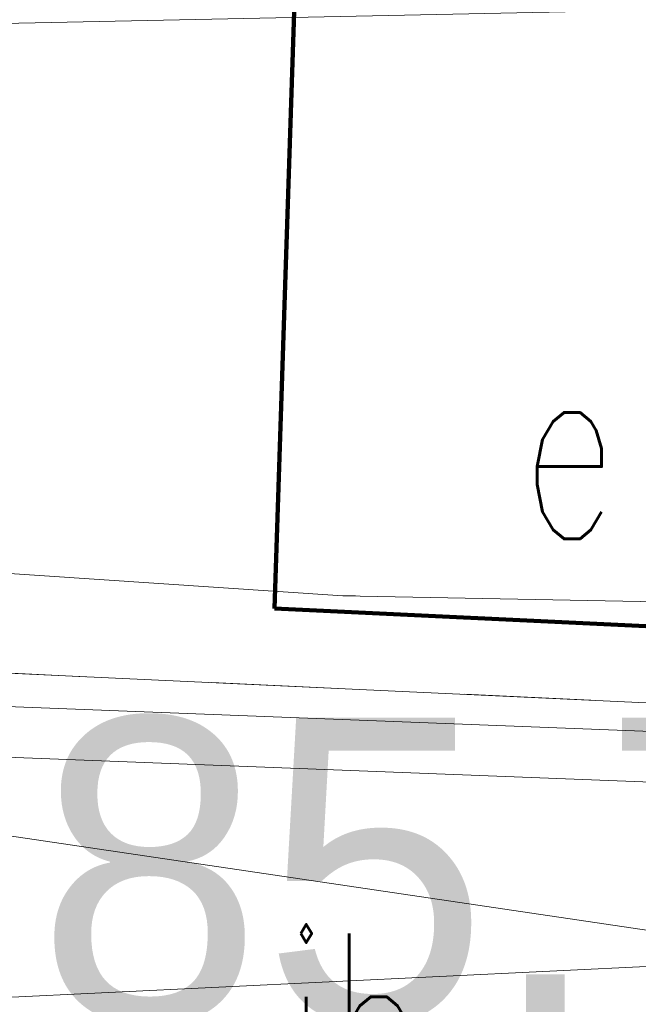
# Model space of a CAD drawing. Extents: x -134780 to 5540120, y 74663 to 5964901.
# Tile 38 of 84: x 5539575.53 to 5539577.98, y 5961349.55 to 5961353.44. Entities that reach past the tile are written whole.
import ezdxf
from ezdxf.lldxf.tags import DXFTag

# ---------------------------------------------------------------- set-up
doc = ezdxf.new("R2010")
doc.units = 0
doc.header["$MEASUREMENT"] = 0
doc.set_wipeout_variables(frame=1)
doc.linetypes.add('L_0_03', pattern=[1, 0.5, -0.5])
for name, color, linetype, lineweight in [('0_Nr_Pióra__7', 7, 'Continuous', 13), ('ARCH MAPA RUSINOWO_Nr_Pióra__60', 230, 'Continuous', 211), ('Arch opisy_Nr_Pióra__80', 3, 'Continuous', 211), ('Arch schody_Nr_Pióra__21', 7, 'Continuous', 9), ('ib_Nr_Pióra__7', 7, 'Continuous', 13), ('INWENT RZĘDNE_Nr_Pióra__21', 7, 'Continuous', 9), ('mapa', 7, 'Continuous', 13), ('przewod_elektroenergetyczny_podziemny_Nr_Pióra__7', 7, 'Continuous', 13), ('przewod_wodociagowy_Nr_Pióra__7', 7, 'Continuous', 13), ('szafa_elektroenergetyczna_lub_kontener_Atr17_Nr_Pióra__7', 7, 'Continuous', 13), ('trawnik_Nr_Pióra__7', 7, 'Continuous', 13), ('zasuwa_lub_zawor_Nr_Pióra__7', 7, 'Continuous', 13)]:
    doc.layers.add(name, color=color, linetype=linetype, lineweight=lineweight)
doc.layers.add('218_kontur_uzytku_gruntowego_Nr_Pióra__3', color=7, linetype='Continuous', lineweight=18, true_color=0xff6600)
doc.layers.add('219_dzialka_ewidencyjna_Nr_Pióra__96', color=7, linetype='Continuous', lineweight=13, true_color=0x00d59f)
doc.layers.add('INWENT RZĘDNE', color=7, linetype='Continuous')
doc.styles.add('GENERATED_STYLE_1', font='txt')
doc.styles.add('GENERATED_STYLE_7', font='Simplex.shx', dxfattribs={"bigfont": 'BIGFONT.SHX'})
tags = doc.linetypes.add('DASH', pattern=[15, 10, -5]).pattern_tags.tags
tags[6:7] = [DXFTag(74, 4), DXFTag(75, 0), DXFTag(340, '0'), DXFTag(46, 0.0), DXFTag(50, 0.0), DXFTag(44, 0.0), DXFTag(45, 0.0)]
tags[4:5] = [DXFTag(74, 4), DXFTag(75, 0), DXFTag(340, '0'), DXFTag(46, 0.0), DXFTag(50, 0.0), DXFTag(44, 0.0), DXFTag(45, 0.0)]

# ---------------------------------------------------------------- blocks, each defined once
blk = doc.blocks.new('Koty wysokościowe_21', base_point=(-134464.7001753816, 123618.296804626))
at = {"layer": 'INWENT RZĘDNE_Nr_Pióra__21', "linetype": 'Continuous'}
for points in [[(-134464.7001753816, 123618.296804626), (-133864.7001753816, 123618.296804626), (-133910.3724558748, 123847.9068640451), (-134040.4361066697, 124042.560873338), (-134235.0901159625, 124172.6245241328), (-134464.7001753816, 124218.296804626)], [(-134464.7001753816, 123618.296804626), (-135064.7001753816, 123618.296804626), (-135019.0278948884, 123388.686745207), (-134888.9642440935, 123194.0327359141), (-134694.3102348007, 123063.9690851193), (-134464.7001753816, 123018.296804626)]]:
    blk.add_hatch(color=256, dxfattribs=at).paths.add_polyline_path(points, flags=0)
for p, q in [((-134464.7001753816, 122418.296804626), (-134464.7001753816, 124818.296804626)), ((-135664.7001753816, 123618.296804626), (-133264.7001753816, 123618.296804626))]:
    blk.add_line(p, q, dxfattribs=at)
blk.add_circle((-134464.7001753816, 123618.296804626), 600.0000000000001, dxfattribs=at)
at = {"layer": 'INWENT RZĘDNE_Nr_Pióra__21', "insert": (-138238.1069016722, 123880.284992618), "char_height": 1200, "attachment_point": 7, "style": 'GENERATED_STYLE_1'}
blk.add_mtext('{85,73}', dxfattribs=at)
blk = doc.blocks.new('mapa')
at = {"layer": '0_Nr_Pióra__7', "color": 252, "linetype": 'Continuous'}
blk.add_line((5539576.81, 5961351.16), (5539576.859999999, 5961351.16), dxfattribs=at)
at = {"layer": '218_kontur_uzytku_gruntowego_Nr_Pióra__3', "color": 252, "linetype": 'L_0_03', "flags": 128}
for points in [[(5539576.54, 5961351.11), (5539577.42, 5961377.86)], [(5539577.42, 5961377.86), (5539576.54, 5961351.11)], [(5539580.54, 5961350.92), (5539576.54, 5961351.11)], [(5539576.54, 5961351.11), (5539580.54, 5961350.92)]]:
    blk.add_lwpolyline(points, dxfattribs=at)
at = {"layer": '219_dzialka_ewidencyjna_Nr_Pióra__96', "color": 252, "linetype": 'Continuous', "flags": 128}
for points in [[(5539576.54, 5961351.11), (5539577.42, 5961377.86)], [(5539576.54, 5961351.11), (5539580.54, 5961350.92)]]:
    blk.add_lwpolyline(points, dxfattribs=at)
at = {"layer": 'ARCH MAPA RUSINOWO_Nr_Pióra__60', "linetype": 'Continuous', "lineweight": 20, "flags": 128}
blk.add_lwpolyline([(5539576.54, 5961351.11), (5539577.364997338, 5961376.188044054)], dxfattribs=at)
at = {"layer": 'ARCH MAPA RUSINOWO_Nr_Pióra__60', "color": 252, "linetype": 'Continuous', "lineweight": 20, "flags": 128}
blk.add_lwpolyline([(5539576.54, 5961351.11), (5539580.54, 5961350.919999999)], dxfattribs=at)
at = {"layer": 'Arch opisy_Nr_Pióra__80', "linetype": 'DASH', "ltscale": 0.2}
for p, q in [((5539576.54, 5961351.11), (5539577.42, 5961377.86)), ((5539580.54, 5961350.919999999), (5539576.54, 5961351.11))]:
    blk.add_line(p, q, dxfattribs=at)
at = {"layer": 'Arch schody_Nr_Pióra__21', "color": 252, "linetype": 'Continuous'}
for p, q in [((5539579.105298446, 5961350.581236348), (5539570.661746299, 5961350.911277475)), ((5539579.097486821, 5961350.38138896), (5539570.653934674, 5961350.711430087)), ((5539578.767738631, 5961350.394278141), (5539572.652408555, 5961350.633313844)), ((5539578.74176498, 5961349.729785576), (5539572.652408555, 5961350.633313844)), ((5539578.74176498, 5961349.729785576), (5539572.60553881, 5961349.434229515))]:
    blk.add_line(p, q, dxfattribs=at)
at = {"layer": 'ib_Nr_Pióra__7', "color": 252, "linetype": 'Continuous', "flags": 128}
blk.add_lwpolyline([(5539580.41, 5961347.74), (5539573.76, 5961348.04), (5539573.779045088, 5961348.406935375), (5539573.934000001, 5961348.406000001), (5539573.993, 5961350.511), (5539573.850214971, 5961350.515481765), (5539573.87, 5961350.93), (5539580.53, 5961350.62)], close=True, dxfattribs=at)
at = {"layer": 'przewod_elektroenergetyczny_podziemny_Nr_Pióra__7', "color": 252, "linetype": 'Continuous', "flags": 128}
blk.add_lwpolyline([(5539579.33, 5961351.09), (5539578.4, 5961351.13), (5539576.81, 5961351.16), (5539570.99, 5961351.550000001)], dxfattribs=at)
at = {"layer": 'przewod_wodociagowy_Nr_Pióra__7', "color": 252, "linetype": 'Continuous', "flags": 128}
blk.add_lwpolyline([(5539541.4, 5961352.89), (5539549.54, 5961353.06), (5539562.83, 5961353.16), (5539579.72, 5961353.51), (5539580.630000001, 5961353.54)], dxfattribs=at)
at = {"layer": 'trawnik_Nr_Pióra__7', "color": 252, "linetype": 'L_0_03', "flags": 128}
blk.add_lwpolyline([(5539573.55, 5961351.9), (5539573.27, 5961370.67), (5539573.14, 5961373.24), (5539582.04, 5961374.29), (5539588.07, 5961375.32), (5539595.34, 5961376.74), (5539597.08, 5961375.380000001), (5539596.86, 5961374.52), (5539593.12, 5961372), (5539592.36, 5961371.55), (5539586.53, 5961371.55), (5539580.81, 5961367.970000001), (5539580.92, 5961361.43), (5539580.87, 5961360.37), (5539580.54, 5961350.92), (5539580.53, 5961350.62), (5539573.87, 5961350.93)], close=True, dxfattribs=at)
at = {"layer": 'INWENT RZĘDNE', "color": 252, "xscale": 0.001, "yscale": 0.001, "zscale": 0.001}
blk.add_blockref('Koty wysokościowe_21', (5539579.372894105, 5961348.993157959), dxfattribs=at)
at = {"layer": 'ib_Nr_Pióra__7', "color": 252, "linetype": 'Continuous', "insert": (5539576.580285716, 5961349.825510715), "char_height": 0.75, "attachment_point": 1, "style": 'GENERATED_STYLE_7'}
blk.add_mtext('{\\W0.660000x;ib}', dxfattribs=at)
at = {"layer": 'szafa_elektroenergetyczna_lub_kontener_Atr17_Nr_Pióra__7', "color": 252, "linetype": 'Continuous', "insert": (5539577.513994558, 5961352.13519643), "char_height": 0.75, "attachment_point": 1, "style": 'GENERATED_STYLE_7'}
blk.add_mtext('{\\W0.660000x;e}', dxfattribs=at)

msp = doc.modelspace()

# ---------------------------------------------------------------- block references
at = {"layer": 'mapa', "color": 4, "lineweight": 40}
msp.add_blockref('mapa', (0, 0), dxfattribs=at)

# ---------------------------------------------------------------- next in the draw order: wipeouts: each hides what was drawn before it
msp.add_wipeout([(5539444.712994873, 5961266.962800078), (5539444.712994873, 5961415.462800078), (5539654.712994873, 5961415.462800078), (5539651.712994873, 5961412.412800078), (5539457.212994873, 5961412.412800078), (5539457.212994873, 5961270.012800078), (5539651.712994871, 5961270.012800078), (5539654.712994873, 5961266.962800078)]).dxf.layer = 'zasuwa_lub_zawor_Nr_Pióra__7'

doc.saveas('drawing.dxf')
